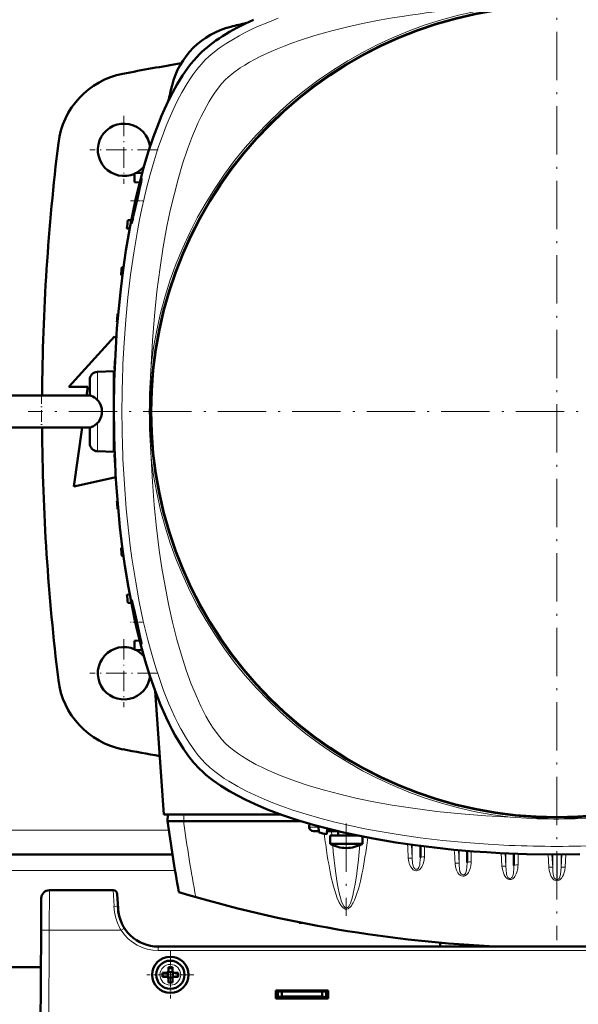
# Model space of a CAD drawing. Extents: x -1358 to 1757, y -1616 to 699.
# Tile 19 of 96: x 163 to 302, y -1416 to -1171. Entities that reach past the tile are written whole.
import ezdxf

# ---------------------------------------------------------------- set-up
doc = ezdxf.new("R2010")
doc.units = 0
doc.linetypes.add('DASHDOT', pattern=[18.5, 12, -3, 0.5, -3])

msp = doc.modelspace()

# ---------------------------------------------------------------- linework, layer by layer
at = {"color": 7, "linetype": 'DASHDOT', "lineweight": 18}
for p, q in [((296.78, -1137.29), (296.78, -1399.89)), ((428.08, -1268.59), (165.49, -1268.59)), ((244.48, -1370.88), (244.48, -1393.81))]:
    msp.add_line(p, q, dxfattribs=at)
at = {"color": 7, "linetype": 'DASHDOT', "lineweight": 18, "ltscale": 0.422498}
for p, q in [((189.29, -1195.14), (189.29, -1212.04)), ((189.29, -1325.14), (189.29, -1342.04))]:
    msp.add_line(p, q, dxfattribs=at)
at = {"color": 7, "linetype": 'DASHDOT', "lineweight": 18, "ltscale": 0.422501}
for p, q in [((197.74, -1203.59), (180.84, -1203.59)), ((197.74, -1333.59), (180.84, -1333.59))]:
    msp.add_line(p, q, dxfattribs=at)
at = {"color": 7, "lineweight": 50}
for p, q in [((193.83, -1209.29), (191.94, -1209.39)), ((191.94, -1211.64), (191.94, -1209.39)), ((191.94, -1211.64), (193.2, -1211.7)), ((191.1, -1221.06), (190.27, -1221.09)), ((190.71, -1223.12), (189.98, -1223.09)), ((188.89, -1234.73), (188.55, -1234.71)), ((188.77, -1232.71), (189.16, -1232.7)), ((187.85, -1244.33), (187.69, -1244.34)), ((187.67, -1246.34), (187.55, -1246.34)), ((175.57, -1262.46), (186.94, -1249.96)), ((186.94, -1249.96), (187.37, -1250.44)), ((187.07, -1255.96), (187.03, -1255.96)), ((182.71, -1258.73), (186.78, -1258.59)), ((186.78, -1258.59), (186.78, -1268.47)), ((186.98, -1257.97), (186.96, -1257.96)), ((180.78, -1260.73), (180.78, -1261.4)), ((180.78, -1261.4), (180.78, -1264.6)), ((186.78, -1260.96), (186.89, -1260.96)), ((180.32, -1262.46), (175.57, -1262.46)), ((180.02, -1264.59), (180.32, -1262.46)), ((154.78, -1264.59), (175.49, -1264.59)), ((180.78, -1264.59), (162.07, -1264.59)), ((175.49, -1264.59), (180.81, -1264.59)), ((186.78, -1268.71), (186.78, -1278.59)), ((154.78, -1272.59), (175.49, -1272.59)), ((175.49, -1272.59), (180.81, -1272.59)), ((176.82, -1287.21), (178.88, -1272.59)), ((180.78, -1272.58), (180.78, -1276.45)), ((186.78, -1276.21), (186.89, -1276.22)), ((186.78, -1278.59), (182.71, -1278.45)), ((186.98, -1279.21), (186.96, -1279.21)), ((187.07, -1281.22), (187.03, -1281.21)), ((186.94, -1284.96), (176.82, -1287.21)), ((187.27, -1285.04), (186.94, -1284.96)), ((187.67, -1290.84), (187.55, -1290.84)), ((187.85, -1292.85), (187.69, -1292.84)), ((188.89, -1302.45), (188.55, -1302.46)), ((189.16, -1304.48), (188.77, -1304.46)), ((190.71, -1314.06), (189.98, -1314.09)), ((191.1, -1316.12), (190.27, -1316.09)), ((191.94, -1325.54), (193.2, -1325.48)), ((191.94, -1325.54), (191.94, -1327.79)), ((193.83, -1327.89), (191.94, -1327.79)), ((197.03, -1337.98), (199.18, -1368.69)), ((228.35, -1368.69), (199.18, -1368.69)), ((200.17, -1368.69), (200.13, -1370.29)), ((204.1, -1370.29), (200.13, -1370.29)), ((204.13, -1370.29), (204.1, -1370.29)), ((233.17, -1370.29), (204.13, -1370.29)), ((235.33, -1370.94), (235.3, -1371.82)), ((237.6, -1371.57), (237.66, -1373.17)), ((236.38, -1372.79), (237.64, -1372.79)), ((239.66, -1373.53), (239.71, -1372.13)), ((239.68, -1372.79), (240.19, -1372.79)), ((242.39, -1372.79), (240.19, -1372.79)), ((247.34, -1373.89), (240.48, -1373.89)), ((240.48, -1375.92), (240.48, -1373.89)), ((242.48, -1373.89), (242.48, -1372.81)), ((246.48, -1373.89), (246.48, -1373.71)), ((248.48, -1375.92), (248.48, -1374.12)), ((242.21, -1375.92), (240.48, -1375.92)), ((247.77, -1375.92), (242.21, -1375.92)), ((247.77, -1375.92), (248.48, -1375.92)), ((262.87, -1376.47), (262.87, -1379.32)), ((201.32, -1378.59), (72.24, -1378.59)), ((274.5, -1377.69), (274.5, -1380.56)), ((286.12, -1378.39), (286.12, -1381.3)), ((186.62, -1387.48), (170.76, -1387.48)), ((187.81, -1392), (187.62, -1388.42)), ((168.76, -1389.47), (168.72, -1397.42)), ((232.79, -1395.43), (232.79, -1395.59)), ((233.6, -1395.59), (232.79, -1395.59)), ((168.29, -1479.48), (168.72, -1397.42)), ((267.79, -1401.48), (267.79, -1400.49)), ((267.8, -1401.48), (267.8, -1400.5)), ((275.9, -1401.48), (275.9, -1401.12)), ((276.68, -1401.48), (276.68, -1401.17)), ((395.78, -1401.48), (197.8, -1401.48)), ((168.67, -1406.59), (104.91, -1406.59)), ((198.87, -1407.98), (199.8, -1407.98)), ((200.15, -1407.83), (200.16, -1407.84)), ((200.16, -1407.84), (201.43, -1407.84)), ((200.16, -1407.84), (200.16, -1409.11)), ((200.3, -1407.48), (200.3, -1406.55)), ((201.3, -1406.55), (201.3, -1407.48)), ((201.43, -1407.84), (201.44, -1407.83)), ((201.43, -1407.84), (201.43, -1409.11)), ((202.72, -1407.98), (201.8, -1407.98)), ((198.87, -1408.98), (199.8, -1408.98)), ((200.16, -1409.11), (200.15, -1409.12)), ((201.43, -1409.11), (200.16, -1409.11)), ((200.3, -1409.48), (200.3, -1410.4)), ((201.3, -1409.48), (201.3, -1410.4)), ((201.43, -1409.11), (201.44, -1409.12)), ((202.72, -1408.98), (201.8, -1408.98)), ((226.99, -1414.38), (226.99, -1412.38)), ((226.99, -1412.38), (239.99, -1412.38)), ((226.99, -1412.59), (239.99, -1412.59)), ((227.49, -1412.59), (227.49, -1414.04)), ((228.49, -1412.59), (228.49, -1413.86)), ((238.49, -1412.59), (238.49, -1413.86)), ((239.49, -1414.04), (239.49, -1412.59)), ((239.99, -1412.38), (239.99, -1414.38)), ((226.99, -1413.98), (227.49, -1413.98)), ((239.99, -1414.38), (226.99, -1414.38)), ((227.49, -1414.04), (228.49, -1413.86)), ((227.49, -1414.38), (227.49, -1414.04)), ((229.24, -1413.98), (227.83, -1413.98)), ((228.49, -1413.86), (238.49, -1413.86)), ((229.24, -1413.86), (229.24, -1413.98)), ((229.24, -1413.86), (229.24, -1413.98)), ((229.24, -1413.86), (229.24, -1413.98)), ((229.24, -1413.86), (229.24, -1413.98)), ((229.24, -1413.86), (229.24, -1413.98)), ((231.74, -1413.98), (231.74, -1413.86)), ((233.49, -1413.98), (231.74, -1413.98)), ((235.24, -1413.98), (233.49, -1413.98)), ((235.24, -1413.86), (235.24, -1413.98)), ((235.24, -1413.86), (235.24, -1413.98)), ((235.24, -1413.86), (235.24, -1413.98)), ((235.24, -1413.86), (235.24, -1413.98)), ((235.24, -1413.86), (235.24, -1413.98)), ((235.24, -1413.86), (235.24, -1413.98)), ((235.24, -1413.86), (235.24, -1413.98)), ((237.14, -1413.86), (237.14, -1413.98)), ((237.89, -1413.98), (237.14, -1413.98)), ((237.14, -1414.38), (237.14, -1413.98)), ((237.59, -1413.98), (237.59, -1414.38)), ((237.59, -1413.98), (237.89, -1413.98)), ((238.49, -1413.86), (239.49, -1414.04)), ((238.64, -1414.38), (238.64, -1413.89)), ((239.49, -1413.98), (239.99, -1413.98)), ((239.49, -1414.04), (239.49, -1414.38))]:
    msp.add_line(p, q, dxfattribs=at)
at = {"color": 7, "linetype": 'DASHDOT', "lineweight": 18, "ltscale": 0.076287}
msp.add_line((190.89, -1216.29), (193.94, -1216.29), dxfattribs=at)
at = {"color": 7, "lineweight": 18}
for p, q in [((182.71, -1258.73), (182.71, -1259.57)), ((182.71, -1259.57), (182.71, -1265.76)), ((182.71, -1271.42), (182.71, -1278.45)), ((204.17, -1368.69), (204.13, -1370.29)), ((235.3, -1371.82), (237.61, -1371.82)), ((200.44, -1372.59), (73.12, -1372.59)), ((240.81, -1372.79), (240.9, -1373.89)), ((256.07, -1375.57), (256.45, -1375.62)), ((260.67, -1376.18), (260.88, -1379.55)), ((260.88, -1376.21), (260.88, -1379.55)), ((263.87, -1376.6), (263.87, -1379.2)), ((272.31, -1377.51), (272.5, -1380.79)), ((272.5, -1377.52), (272.5, -1380.79)), ((275.5, -1377.77), (275.5, -1380.43)), ((282.94, -1378.25), (283.13, -1381.49)), ((283.93, -1378.3), (284.13, -1381.55)), ((284.13, -1378.3), (284.13, -1381.55)), ((287.12, -1378.42), (287.12, -1381.18)), ((294.57, -1378.58), (294.76, -1381.74)), ((295.56, -1378.59), (295.75, -1381.8)), ((295.75, -1378.59), (295.75, -1381.8)), ((296.76, -1384.84), (296.75, -1378.59)), ((296.81, -1384.84), (296.81, -1378.59)), ((298, -1378.59), (297.82, -1381.8)), ((297.82, -1378.59), (297.82, -1381.8)), ((298.99, -1378.58), (298.81, -1381.74)), ((259.88, -1379.54), (259.88, -1379.49)), ((201.97, -1382.59), (71.59, -1382.59)), ((247.09, -1383.37), (247.11, -1383.2)), ((296.76, -1384.84), (296.81, -1384.84)), ((170.76, -1387.48), (170.72, -1397.42)), ((186.62, -1387.48), (186.81, -1391.45)), ((246.18, -1388.44), (246.22, -1388.27)), ((170.72, -1397.42), (170.29, -1479.48)), ((188.55, -1397.42), (170.72, -1397.42)), ((189.14, -1397.04), (188.55, -1397.42)), ((189.39, -1396.89), (189.14, -1397.04)), ((197.8, -1402.47), (197.8, -1401.48)), ((395.78, -1402.47), (197.8, -1402.47)), ((200.82, -1405.9), (200.8, -1405.9)), ((198.22, -1408.45), (198.22, -1408.48)), ((203.37, -1408.5), (203.37, -1408.48)), ((200.77, -1411.05), (200.8, -1411.05)), ((236.64, -1414.38), (236.64, -1413.86)), ((237.89, -1414.38), (237.89, -1413.98))]:
    msp.add_line(p, q, dxfattribs=at)
at = {"color": 7, "linetype": 'DASHDOT', "lineweight": 18, "ltscale": 0.240683}
msp.add_line((168.78, -1263.77), (168.78, -1273.39), dxfattribs=at)
at = {"color": 7, "linetype": 'DASHDOT', "lineweight": 18, "ltscale": 0.125204}
msp.add_line((182.3, -1268.59), (187.3, -1268.59), dxfattribs=at)
at = {"color": 7, "linetype": 'DASHDOT', "lineweight": 18, "ltscale": 0.075517}
msp.add_line((193.92, -1320.89), (190.9, -1320.89), dxfattribs=at)
at = {"color": 7, "linetype": 'DASHDOT', "lineweight": 18, "ltscale": 0.292499}
msp.add_line((200.8, -1402.63), (200.8, -1414.33), dxfattribs=at)
at = {"color": 7, "linetype": 'DASHDOT', "lineweight": 18, "ltscale": 0.2925}
msp.add_line((206.65, -1408.48), (194.95, -1408.48), dxfattribs=at)
at = {"color": 7, "linetype": 'DASHDOT', "lineweight": 18, "ltscale": 0.003525}
for p, q in [((227.49, -1413.85), (227.49, -1413.99)), ((233.49, -1413.85), (233.49, -1413.99))]:
    msp.add_line(p, q, dxfattribs=at)
at = {"color": 7, "linetype": 'DASHDOT', "lineweight": 18, "ltscale": 0.01553}
for p, q in [((236.64, -1413.81), (236.64, -1414.43)), ((237.89, -1413.81), (237.89, -1414.43))]:
    msp.add_line(p, q, dxfattribs=at)
at = {"color": 7, "lineweight": 18}
for points in [[(227.55, -1170.92), (224.97, -1171.93), (222.47, -1173), (220.9, -1173.73), (219.36, -1174.48), (217.89, -1175.26), (216.46, -1176.07), (214.63, -1177.2), (212.91, -1178.38), (211.32, -1179.61), (210.36, -1180.44), (209.47, -1181.28)], [(252.63, -1171.42), (248.55, -1172.23), (244.53, -1173.13), (240.58, -1174.13), (236.69, -1175.23), (232.9, -1176.44), (230.98, -1177.11), (229.09, -1177.82), (227.44, -1178.48), (225.84, -1179.16)], [(225.84, -1179.16), (223.08, -1180.45), (221.73, -1181.14), (220.44, -1181.85), (219.27, -1182.54), (218.17, -1183.24), (216.56, -1184.38), (215.17, -1185.53), (214.42, -1186.23)], [(209.47, -1181.28), (208.42, -1182.41), (207.39, -1183.64), (206.4, -1184.96), (205.68, -1186), (204.97, -1187.09), (203.63, -1189.37), (202.52, -1191.47), (201.47, -1193.66), (200.48, -1195.92), (199.77, -1197.65), (199.09, -1199.42), (197.81, -1203.05), (196.76, -1206.35), (195.79, -1209.71), (194.9, -1213.14), (194.3, -1215.66), (193.73, -1218.2), (193.17, -1220.93), (192.64, -1223.67), (191.71, -1229.14), (190.92, -1234.67), (190.26, -1240.24), (189.73, -1245.85), (189.32, -1251.49), (189.04, -1256.73)], [(214.42, -1186.23), (213.54, -1187.18), (212.65, -1188.28), (211.75, -1189.52), (211.09, -1190.53), (210.43, -1191.59), (209.16, -1193.87)], [(209.16, -1193.87), (208.44, -1195.3), (207.74, -1196.77), (207.02, -1198.41), (206.33, -1200.09), (205.07, -1203.46), (203.85, -1207.11), (202.74, -1210.87), (201.72, -1214.73), (200.79, -1218.66), (199.96, -1222.66), (199.04, -1227.69), (198.24, -1232.78), (197.83, -1235.77), (197.46, -1238.77), (196.84, -1244.82), (196.36, -1250.92), (196.03, -1257.03)], [(189.04, -1280.44), (189.38, -1286.63), (189.85, -1292.78), (190.48, -1298.9), (190.85, -1301.98), (191.27, -1305.04), (191.71, -1308.02), (192.2, -1310.99), (193.08, -1315.84), (194.09, -1320.62), (195.23, -1325.32), (195.86, -1327.69), (196.52, -1330.03), (197.2, -1332.24), (197.91, -1334.43), (199.12, -1337.86), (200.45, -1341.19), (201.17, -1342.86), (201.92, -1344.48), (202.66, -1345.98), (203.42, -1347.43), (204.8, -1349.81), (205.53, -1350.95), (206.28, -1352.05), (207.03, -1353.08), (207.81, -1354.06), (208.63, -1355.01), (209.47, -1355.9)], [(196.03, -1280.14), (196.35, -1286.02), (196.8, -1291.87), (197.36, -1297.45), (198.04, -1302.98), (198.71, -1307.51), (199.48, -1311.99), (200.34, -1316.41), (201.33, -1320.86), (202.44, -1325.22), (203.54, -1329.06), (204.74, -1332.79), (205.92, -1336.04), (207.19, -1339.15), (208.38, -1341.77), (209.65, -1344.23), (210.45, -1345.62), (211.26, -1346.94), (212.41, -1348.59), (213.56, -1350.03), (214.42, -1350.95)], [(214.42, -1350.95), (215.37, -1351.83), (216.48, -1352.72), (217.71, -1353.62), (218.72, -1354.29), (219.78, -1354.94), (222.06, -1356.22)], [(209.47, -1355.9), (210.6, -1356.96), (211.83, -1357.98), (213.15, -1358.97), (214.2, -1359.7), (215.28, -1360.4), (217.57, -1361.74), (219.67, -1362.85), (221.85, -1363.9), (224.11, -1364.9), (225.85, -1365.61), (227.61, -1366.29), (231.24, -1367.57), (234.54, -1368.61), (237.91, -1369.58), (241.33, -1370.47), (243.85, -1371.07), (246.4, -1371.64), (249.12, -1372.21), (251.87, -1372.73), (257.34, -1373.66), (262.86, -1374.45), (268.44, -1375.11), (274.05, -1375.64), (279.68, -1376.06), (284.93, -1376.33)], [(222.06, -1356.22), (223.49, -1356.93), (224.97, -1357.63), (226.6, -1358.35), (228.28, -1359.04), (231.65, -1360.31), (235.3, -1361.52), (239.06, -1362.64), (242.92, -1363.65), (246.86, -1364.58), (250.86, -1365.42), (255.88, -1366.33), (260.97, -1367.13), (263.96, -1367.54), (266.97, -1367.91), (273.02, -1368.53), (279.11, -1369.01), (285.23, -1369.34)], [(247.11, -1383.2), (247.52, -1379.86), (247.87, -1376.24)], [(254.15, -1375.17), (254.46, -1375.27), (255.1, -1375.41), (256.07, -1375.57)], [(241.31, -1378.57), (241.7, -1382.05), (242.15, -1385.18), (242.39, -1386.56)], [(260.88, -1379.55), (260.85, -1379.53), (260.76, -1379.51), (260.62, -1379.49), (259.88, -1379.49)], [(261.12, -1382.37), (260.77, -1382.03), (260.49, -1381.63), (260.22, -1381.06), (260.03, -1380.46), (259.94, -1380), (259.88, -1379.54)], [(262.87, -1379.32), (262.86, -1379.93), (262.78, -1380.77), (262.71, -1381.19), (262.59, -1381.62), (262.5, -1381.82), (262.35, -1382.04), (262.16, -1382.21), (261.99, -1382.27), (261.82, -1382.28), (261.62, -1382.22), (261.45, -1382.1), (261.31, -1381.94), (261.2, -1381.74), (261.08, -1381.41), (261.03, -1381.18), (260.96, -1380.72), (260.88, -1379.55)], [(263.87, -1379.2), (263.82, -1379.93), (263.67, -1380.65), (263.41, -1381.33), (263.22, -1381.69), (262.98, -1382.03), (262.8, -1382.23), (262.59, -1382.4), (262.38, -1382.51), (262.16, -1382.59), (261.94, -1382.63), (261.72, -1382.62)], [(275.5, -1380.43), (275.49, -1380.79), (275.4, -1381.44), (275.25, -1382.06), (275, -1382.72), (274.84, -1383.04), (274.64, -1383.34), (274.4, -1383.6), (274.12, -1383.82), (273.79, -1383.97), (273.43, -1384.01), (273.07, -1383.92), (272.73, -1383.72), (272.45, -1383.45), (272.22, -1383.14), (272.04, -1382.81), (271.88, -1382.46), (271.63, -1381.65), (271.51, -1380.78), (271.51, -1380.74)], [(272.5, -1380.79), (272.48, -1380.78), (272.39, -1380.76), (272.24, -1380.74), (271.51, -1380.74)], [(274.5, -1380.56), (274.45, -1381.74), (274.37, -1382.4), (274.27, -1382.86), (274.19, -1383.09), (274.08, -1383.3), (273.93, -1383.49), (273.75, -1383.63), (273.58, -1383.68), (273.41, -1383.68), (273.22, -1383.61), (273.05, -1383.48), (272.92, -1383.3), (272.81, -1383.1), (272.71, -1382.81), (272.6, -1382.21), (272.51, -1381.13), (272.5, -1380.79)], [(283.13, -1381.49), (283.24, -1382.34), (283.48, -1383.17), (283.66, -1383.62), (283.9, -1384.04), (284.21, -1384.42), (284.41, -1384.6), (284.64, -1384.74), (285.01, -1384.84), (285.4, -1384.81), (285.61, -1384.73), (285.81, -1384.62), (286.14, -1384.31), (286.34, -1384.04), (286.51, -1383.76), (286.69, -1383.37), (286.84, -1382.97), (287.04, -1382.15), (287.1, -1381.67), (287.12, -1381.18)], [(284.13, -1381.55), (284.1, -1381.53), (284.01, -1381.51), (283.83, -1381.49), (283.13, -1381.49)], [(284.13, -1381.55), (284.16, -1382.43), (284.28, -1383.37)], [(285.82, -1383.91), (285.97, -1383.36), (286.01, -1383.08), (286.1, -1382.05), (286.12, -1381.3)], [(246.22, -1388.27), (246.68, -1386.01), (247.09, -1383.37)], [(247.04, -1388.56), (247.56, -1386.89), (247.99, -1385.2), (248.37, -1383.49)], [(284.28, -1383.37), (284.38, -1383.8), (284.46, -1384.01), (284.63, -1384.29)], [(285.3, -1384.52), (285.5, -1384.41), (285.66, -1384.22), (285.82, -1383.91)], [(295.75, -1381.8), (295.73, -1381.78), (295.64, -1381.76), (295.45, -1381.74), (294.76, -1381.74)], [(296.05, -1384.89), (295.79, -1384.66), (295.57, -1384.38), (295.39, -1384.08), (295.18, -1383.64), (294.99, -1383.1), (294.86, -1382.55), (294.76, -1381.74)], [(296.76, -1384.84), (296.59, -1384.82), (296.43, -1384.74), (296.26, -1384.59), (296.13, -1384.39), (296.04, -1384.17), (295.96, -1383.94), (295.87, -1383.47), (295.8, -1382.76), (295.75, -1381.8)], [(296.81, -1384.84), (296.98, -1384.82), (297.14, -1384.74), (297.3, -1384.59), (297.43, -1384.39), (297.53, -1384.17), (297.6, -1383.94), (297.69, -1383.47), (297.77, -1382.76), (297.82, -1381.8)], [(297.51, -1384.89), (297.78, -1384.66), (298, -1384.38), (298.18, -1384.08), (298.39, -1383.64), (298.57, -1383.1), (298.71, -1382.55), (298.81, -1381.74)], [(297.82, -1381.8), (297.84, -1381.78), (297.93, -1381.76), (298.11, -1381.74), (298.81, -1381.74)], [(241.23, -1386.23), (241.53, -1387.32), (241.87, -1388.4), (242.26, -1389.46), (242.73, -1390.51), (243.12, -1391.18), (243.35, -1391.49), (243.62, -1391.79), (243.96, -1392.04), (244.23, -1392.15), (244.58, -1392.18), (244.91, -1392.09), (245.13, -1391.96), (245.33, -1391.8), (245.55, -1391.57), (245.74, -1391.33), (245.98, -1390.96), (246.19, -1390.59), (246.51, -1389.93), (246.79, -1389.25), (247.04, -1388.56)], [(284.63, -1384.29), (284.81, -1384.45), (285.01, -1384.54), (285.16, -1384.55), (285.3, -1384.52)], [(296.78, -1385.13), (296.47, -1385.1), (296.19, -1384.98), (296.05, -1384.89)], [(296.78, -1385.13), (297.09, -1385.1), (297.38, -1384.98), (297.51, -1384.89)], [(242.39, -1386.56), (242.8, -1388.53), (243.09, -1389.61), (243.24, -1390.1), (243.55, -1390.89), (243.87, -1391.46), (244.09, -1391.71), (244.3, -1391.85), (244.45, -1391.89), (244.6, -1391.88), (244.81, -1391.77), (245.02, -1391.56), (245.33, -1391.05), (245.49, -1390.7)], [(245.49, -1390.7), (245.85, -1389.71), (246.18, -1388.44)], [(168.72, -1397.42), (168.72, -1397.42), (168.75, -1397.42), (170.72, -1397.42)]]:
    msp.add_lwpolyline(points, dxfattribs=at)
at = {"color": 7, "lineweight": 50}
for points in [[(208.06, -1357.32), (206.67, -1355.82), (205.34, -1354.17), (204.05, -1352.35), (202.81, -1350.4), (202.03, -1349.05), (201.26, -1347.64), (200.5, -1346.15), (199.76, -1344.61), (198.38, -1341.44), (197.01, -1337.93), (195.74, -1334.27), (194.57, -1330.49), (193.48, -1326.59), (192.49, -1322.6), (191.91, -1320.06), (191.37, -1317.49), (190.38, -1312.27), (189.52, -1306.95), (188.85, -1302.16), (188.29, -1297.32), (187.81, -1292.43), (187.43, -1287.52), (187.22, -1284.25), (187.06, -1280.98), (186.93, -1277.64), (186.84, -1274.3), (186.78, -1267.66), (186.88, -1261.05), (187.14, -1254.46), (187.33, -1251.18), (187.55, -1247.91), (187.97, -1243.02), (188.47, -1238.17), (189.07, -1233.37), (189.77, -1228.61), (190.23, -1225.77), (190.73, -1222.96), (191.46, -1219.25), (192.26, -1215.59), (193.12, -1212), (194.17, -1208.05), (195.32, -1204.21), (196.56, -1200.49), (197.9, -1196.92), (198.61, -1195.19), (199.34, -1193.5), (200.36, -1191.33), (201.42, -1189.25), (202.52, -1187.26), (203.82, -1185.17), (205.18, -1183.22), (205.91, -1182.27), (206.66, -1181.37), (207.35, -1180.59), (208.06, -1179.86)], [(193.23, -1212.04), (192.82, -1213.57), (192.07, -1216.72), (191.54, -1219.31), (191.2, -1221.35), (191.16, -1221.74), (191.16, -1221.77), (191.16, -1221.78), (191.17, -1221.79), (191.17, -1221.79), (191.17, -1221.79)], [(191.59, -1220.19), (192.61, -1215.64), (193.14, -1213.29), (193.53, -1211.54), (193.64, -1210.94), (193.66, -1210.81)], [(193.65, -1210.79), (193.65, -1210.79), (193.64, -1210.79), (193.63, -1210.82), (193.54, -1211.03)], [(191.17, -1221.79), (191.17, -1221.79), (191.18, -1221.78), (191.2, -1221.74), (191.3, -1221.38)], [(180.81, -1264.59), (181.15, -1264.67), (181.54, -1264.85), (181.98, -1265.13), (182.35, -1265.42), (182.71, -1265.76)], [(182.71, -1265.76), (182.97, -1266.05), (183.19, -1266.36), (183.54, -1267.05), (183.75, -1267.81), (183.82, -1268.59)], [(183.82, -1268.59), (183.77, -1269.22), (183.64, -1269.83), (183.48, -1270.27), (183.27, -1270.68), (182.92, -1271.19), (182.71, -1271.42)], [(182.71, -1271.42), (182.36, -1271.75), (181.76, -1272.2), (181.14, -1272.51), (180.81, -1272.59)], [(191.17, -1315.39), (191.17, -1315.39), (191.17, -1315.39), (191.16, -1315.4), (191.16, -1315.41), (191.16, -1315.44), (191.19, -1315.81)], [(193.42, -1325.13), (192.36, -1320.43), (191.78, -1317.86), (191.31, -1315.83), (191.2, -1315.44), (191.18, -1315.4), (191.17, -1315.39), (191.17, -1315.39)], [(191.38, -1316.98), (191.79, -1319.15), (192.32, -1321.57), (192.9, -1323.93), (193.38, -1325.66), (193.58, -1326.25), (193.63, -1326.37)], [(193.65, -1326.39), (193.65, -1326.39), (193.65, -1326.39), (193.65, -1326.38), (193.66, -1326.36), (193.63, -1326.14)], [(302.49, -1378.53), (295.85, -1378.59), (289.24, -1378.49), (282.66, -1378.23), (279.37, -1378.05), (276.1, -1377.82), (271.21, -1377.41), (266.37, -1376.9), (261.56, -1376.3), (256.81, -1375.61), (253.96, -1375.14), (251.15, -1374.64), (247.44, -1373.91), (243.78, -1373.12), (240.19, -1372.25), (236.25, -1371.2), (232.4, -1370.05), (228.68, -1368.81), (225.11, -1367.47), (223.38, -1366.76), (221.69, -1366.03), (219.52, -1365.02), (217.44, -1363.95), (215.46, -1362.85), (213.36, -1361.55), (211.42, -1360.19), (210.46, -1359.46), (209.56, -1358.71), (208.79, -1358.02), (208.06, -1357.32)]]:
    msp.add_lwpolyline(points, dxfattribs=at)
at = {"color": 7, "lineweight": 18}
msp.add_circle((296.78, -1268.59), 101, dxfattribs=at)
at = {"color": 7, "lineweight": 50}
for centre, radius in [((296.78, -1268.59), 100.74), ((200.8, -1408.48), 4.5), ((200.8, -1408.48), 3.5)]:
    msp.add_circle(centre, radius, dxfattribs=at)
at = {"color": 7, "lineweight": 18}
for centre, radius, start, end in [((296.78, -1268.59), 101.41, 96.5423, 173.4568), ((467.25, -1268.59), 278.46, 177.5597, 182.4396), ((343.1, -1268.59), 147.52, 175.507, 184.4923), ((296.78, -1268.59), 101.41, 186.5424, 263.4568), ((296.78, -1222.28), 147.51, 265.5067, 273.8371), ((395.04, -1354.79), 157.13, 186.8059, 188.811), ((431.96, -1359.34), 191.61, 185.0603, 185.7613), ((296.78, -1052.42), 325.7, 262.8874, 263.2566), ((296.78, -1098.12), 278.46, 267.5597, 272.4396), ((261.93, -1381.28), 1.36, 233.5186, 261.0306), ((299.13, -1384.8), 2.37, 180.966, 188.0005), ((294.44, -1384.8), 2.37, 351.9995, 359.034), ((200.37, -1390.8), 13.58, 182.7354, 195.3114), ((199.8, -1390.95), 12.98, 195.3711, 209.9371), ((197.8, -1391.47), 11, 212.7709, 269.9923), ((200.8, -1408.48), 2.57, 90, 179.4706), ((200.8, -1408.48), 2.57, 0, 89.4706), ((200.8, -1408.48), 2.57, 180, 269.4706), ((200.8, -1408.48), 2.57, 270, 359.4706)]:
    msp.add_arc(centre, radius, start, end, dxfattribs=at)
at = {"color": 7, "lineweight": 50}
for centre, radius, start, end in [((220.63, -1192.43), 20, 103.9859, 166.0141), ((296.79, -1498.21), 335.12, 103.3004, 103.9859), ((296.79, -1739.84), 565.5, 99.4939, 100.9844), ((192.85, -1204.33), 20, 100.9844, 173.0365), ((526.41, -1268.59), 335.12, 166.0141, 166.6967), ((189.29, -1203.59), 6.5, 6.3069, 294.0681), ((718.94, -1268.59), 550, 173.0365, 179.5834), ((189.29, -1203.59), 6.5, 297.1654, 319.6993), ((213.37, -1217.64), 20.9, 161.5709, 164.4634), ((193.64, -1210.8), 0.0181, 345.2469, 52.7118), ((146.82, -1210.19), 45.87, 345.8814, 347.3994), ((511.78, -1268.59), 325, 171.5959, 171.9522), ((511.78, -1268.59), 325, 173.6625, 174.0172), ((511.78, -1268.59), 325, 175.7209, 176.0744), ((511.78, -1268.59), 325, 177.7737, 178.1265), ((182.78, -1260.73), 2, 92, 180), ((511.78, -1268.59), 325, 179.8237, 180.1763), ((718.94, -1268.59), 550, 180.4168, 186.9635), ((182.78, -1276.45), 2, 180, 268), ((511.78, -1268.59), 325, 181.8735, 182.2263), ((511.78, -1268.59), 325, 183.9256, 184.2791), ((511.78, -1268.59), 325, 185.9829, 186.3375), ((511.78, -1268.59), 325, 188.0479, 188.4041), ((220.93, -1311.7), 30.02, 187.8714, 190.1339), ((167.11, -1331.12), 26.98, 10.6516, 12.8383), ((189.29, -1333.59), 6.5, 65.9318, 353.6938), ((189.29, -1333.59), 6.5, 40.3, 62.8062), ((193.66, -1326.36), 0.03, 200.9033, 244.4524), ((192.85, -1332.85), 20, 186.9635, 259.0156), ((296.79, -797.34), 565.5, 259.0156, 259.9556), ((522.42, -1328.39), 325, 187.4074, 190.5583), ((296.78, -1053.59), 325, 259.5182, 259.8766), ((244.48, -1368.99), 8, 240, 270), ((244.48, -1368.99), 8, 270, 300), ((170.76, -1389.48), 2, 90, 179.7), ((186.62, -1388.48), 1, 3, 90), ((296.78, -1076.79), 325, 253.2139, 267.4873), ((197.8, -1391.48), 10, 183, 270), ((197.79, -1391.48), 10, 183.9422, 198.8098), ((197.81, -1391.47), 10.02, 194.756, 198.7969), ((215.97, -1408.48), 17.1, 178.3267, 180.0022), ((216, -1408.48), 17.14, 179.9996, 181.6715), ((199.8, -1407.48), 0.5, 270, 360), ((200.8, -1423.65), 17.1, 89.9978, 91.6733), ((200.8, -1423.65), 17.1, 88.3267, 90.0022), ((201.8, -1407.48), 0.5, 180, 270), ((185.62, -1408.48), 17.1, 359.9978, 1.6733), ((185.59, -1408.48), 17.14, 358.3285, 0.0004), ((199.8, -1409.48), 0.5, 0, 90), ((200.8, -1393.27), 17.13, 268.3286, 271.6729), ((201.8, -1409.48), 0.5, 90, 180)]:
    msp.add_arc(centre, radius, start, end, dxfattribs=at)
at = {"color": 7, "lineweight": 18}
for centre, major_axis, ratio, start_param, end_param in [((300.92, -1200.18), (95.23, -1.54), 0.341842, 1.741831, 2.108111), ((527.08, -1328.9), (325.66, 0), 0.992546, 3.270009, 3.3292), ((240.19, -1371.79), (0, 1), 0.866025, 2.530337, 3.141593), ((244.78, -1331.23), (-0.24, -60.87), 0.121427, 0.53881, 0.783253), ((-2742.1, -1554.21), (3007.14, 0), 0.992546, 0.058569, 0.059729), ((263.87, -1376.58), (-1, 0), 0.121869, 5.605182, 6.283185), ((244.37, -1329.49), (0.1, -62.68), 0.121204, 5.619282, 5.844029), ((-2516.33, -1541.65), (2792.54, 0), 0.992546, 0.058087, 0.059289), ((263.87, -1379.32), (-1, 0), 0.121869, 4.712389, 6.283185), ((275.5, -1380.56), (-1, 0), 0.121869, 4.712388, 6.283185), ((287.12, -1381.3), (-1, 0), 0.121869, 4.712389, 6.283185), ((186.81, -1392.05), (0.999, 0.052), 0.602126, 0.000227, 1.539305)]:
    msp.add_ellipse(centre, major_axis=major_axis, ratio=ratio, start_param=start_param, end_param=end_param, dxfattribs=at)
at = {"color": 7, "lineweight": 50}
for centre, major_axis, ratio, start_param, end_param in [((294.01, -1189.25), (90.71, 0.42), 0.335978, 2.496909, 2.814666), ((236.45, -1371.79), (1.14, 0.23), 0.853683, 2.936487, 4.481103)]:
    msp.add_ellipse(centre, major_axis=major_axis, ratio=ratio, start_param=start_param, end_param=end_param, dxfattribs=at)

doc.saveas('drawing.dxf')
